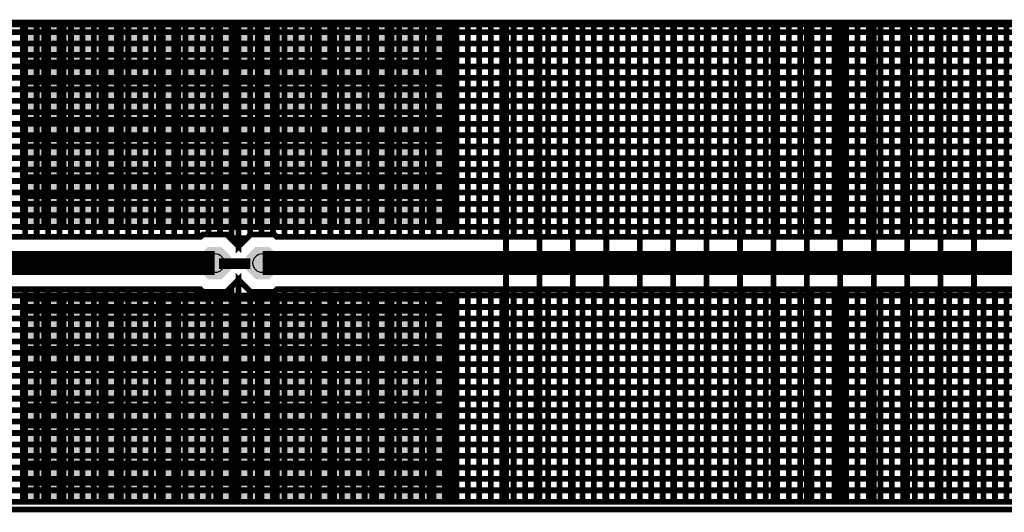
# Model space of a CAD drawing. Extents: x 0.4 to 16.2, y 0.4 to 3.5.
# Tile 24 of 29: x 11.8 to 13.8, y 2.5 to 3.5. Entities that reach past the tile are written whole.
import ezdxf

# ---------------------------------------------------------------- set-up
doc = ezdxf.new("R2010")
doc.units = 0
doc.layers.get('0').update_dxf_attribs({"linetype": 'CONTINUOUS'})
for name, color, linetype in [('2IN618_CMP', 7, 'CONTINUOUS'), ('2IN618_SOL', 4, 'CONTINUOUS'), ('2IN618_STC', 3, 'CONTINUOUS'), ('2IN618_STS', 10, 'CONTINUOUS'), ('3IN927_EXC', 13, 'CONTINUOUS'), ('LAYER_6', 5, 'CONTINUOUS')]:
    doc.layers.add(name, color=color, linetype=linetype)

# ---------------------------------------------------------------- blocks, each defined once
blk = doc.blocks.new('ROUND_23')
blk.add_circle((0, 0), 0.02)
blk = doc.blocks.new('CUSTOM_21')
for points in [[(-0.03, 0.0124), (-0.0124, 0.03), (0.03, 0.0124), (0.0124, 0.03)], [(-0.03, -0.0124), (-0.03, 0.0124), (0.03, -0.0124), (0.03, 0.0124)], [(-0.0124, -0.03), (-0.03, -0.0124), (0.0124, -0.03), (0.03, -0.0124)]]:
    blk.add_solid(points)
blk = doc.blocks.new('CUSTOM_22')
for points in [[(-0.034, 0.0141), (-0.0141, 0.034), (0.034, 0.0141), (0.0141, 0.034)], [(-0.034, -0.0141), (-0.034, 0.0141), (0.034, -0.0141), (0.034, 0.0141)], [(-0.0141, -0.034), (-0.034, -0.0141), (0.0141, -0.034), (0.034, -0.0141)]]:
    blk.add_solid(points)
blk = doc.blocks.new('CUSTOM_19')
for points in [[(-0.03, 0.0124), (-0.0124, 0.03), (0.03, 0.0124), (0.0124, 0.03)], [(-0.03, -0.0124), (-0.03, 0.0124), (0.03, -0.0124), (0.03, 0.0124)], [(-0.0124, -0.03), (-0.03, -0.0124), (0.0124, -0.03), (0.03, -0.0124)]]:
    blk.add_solid(points)
blk = doc.blocks.new('RECTANGLE_7')
blk.add_solid([(0.225, 0.21), (0.225, -0.21), (-0.225, 0.21), (-0.225, -0.21)])
blk = doc.blocks.new('CUSTOM_20')
for points in [[(-0.034, 0.0141), (-0.0141, 0.034), (0.034, 0.0141), (0.0141, 0.034)], [(-0.034, -0.0141), (-0.034, 0.0141), (0.034, -0.0141), (0.034, 0.0141)], [(-0.0141, -0.034), (-0.034, -0.0141), (0.0141, -0.034), (0.034, -0.0141)]]:
    blk.add_solid(points)

msp = doc.modelspace()

# ---------------------------------------------------------------- linework, layer by layer
at = {"layer": '2IN618_CMP'}
for points, const_width in [([(8.2883, 3.5161), (12.2153, 3.5161), (12.2153, 3.051), (12.1901, 3.0761), (12.1404, 3.0761), (12.1354, 3.0711), (10.461, 3.0711), (10.4349, 3.0973), (10.4194, 3.1127), (10.3992, 3.1211), (10.3622, 3.1211), (10.3562, 3.127), (10.3452, 3.1316), (10.2703, 3.1316), (10.2593, 3.127), (10.2518, 3.1196), (10.2443, 3.127), (10.2332, 3.1316), (10.1583, 3.1316), (10.1473, 3.127), (10.1389, 3.1186), (10.1343, 3.1076), (10.1343, 3.0247)], 0.012), ([(8.2883, 3.5001), (12.2153, 3.5001)], 0.012), ([(11.7683, 3.5161), (11.7683, 3.0711)], 0.012), ([(11.7923, 3.0711), (11.7923, 3.5161)], 0.012), ([(11.8163, 3.5161), (11.8163, 3.0711)], 0.012), ([(11.8403, 3.0711), (11.8403, 3.5161)], 0.012), ([(11.8643, 3.5161), (11.8643, 3.0711)], 0.012), ([(11.8883, 3.0711), (11.8883, 3.5161)], 0.012), ([(11.9123, 3.5161), (11.9123, 3.0711)], 0.012), ([(11.9363, 3.0711), (11.9363, 3.5161)], 0.012), ([(11.9603, 3.5161), (11.9603, 3.0711)], 0.012), ([(11.9843, 3.0711), (11.9843, 3.5161)], 0.012), ([(12.0083, 3.5161), (12.0083, 3.0711)], 0.012), ([(12.0323, 3.0711), (12.0323, 3.5161)], 0.012), ([(12.0563, 3.5161), (12.0563, 3.0711)], 0.012), ([(12.0803, 3.0711), (12.0803, 3.5161)], 0.012), ([(12.1043, 3.5161), (12.1043, 3.0711)], 0.012), ([(12.1283, 3.0711), (12.1283, 3.5161)], 0.012), ([(12.1523, 3.5161), (12.1523, 3.0761)], 0.012), ([(12.1763, 3.0761), (12.1763, 3.5161)], 0.012), ([(12.2003, 3.5161), (12.2003, 3.066)], 0.012), ([(13.9793, 3.0711), (12.2951, 3.0711), (12.2901, 3.0761), (12.2404, 3.0761), (12.2153, 3.051), (12.2153, 3.5161), (16.1423, 3.5161)], 0.012), ([(12.2153, 3.051), (12.2153, 3.5161)], 0.012), ([(12.2153, 3.5001), (16.1423, 3.5001)], 0.012), ([(12.2393, 3.5161), (12.2393, 3.075)], 0.012), ([(12.2633, 3.0761), (12.2633, 3.5161)], 0.012), ([(12.2873, 3.5161), (12.2873, 3.0761)], 0.012), ([(12.3113, 3.0711), (12.3113, 3.5161)], 0.012), ([(12.3353, 3.5161), (12.3353, 3.0711)], 0.012), ([(12.3593, 3.0711), (12.3593, 3.5161)], 0.012), ([(12.3833, 3.5161), (12.3833, 3.0711)], 0.012), ([(12.4073, 3.0711), (12.4073, 3.5161)], 0.012), ([(12.4313, 3.5161), (12.4313, 3.0711)], 0.012), ([(12.4553, 3.0711), (12.4553, 3.5161)], 0.012), ([(12.4793, 3.5161), (12.4793, 3.0711)], 0.012), ([(12.5033, 3.0711), (12.5033, 3.5161)], 0.012), ([(12.5273, 3.5161), (12.5273, 3.0711)], 0.012), ([(12.5513, 3.0711), (12.5513, 3.5161)], 0.012), ([(12.5753, 3.5161), (12.5753, 3.0711)], 0.012), ([(12.5993, 3.0711), (12.5993, 3.5161)], 0.012), ([(12.6233, 3.5161), (12.6233, 3.0711)], 0.012), ([(12.6473, 3.0711), (12.6473, 3.5161)], 0.012), ([(12.6713, 3.5161), (12.6713, 3.0711)], 0.012), ([(12.6953, 3.0711), (12.6953, 3.5161)], 0.012), ([(12.7193, 3.5161), (12.7193, 3.0711)], 0.012), ([(12.7433, 3.0711), (12.7433, 3.5161)], 0.012), ([(12.7673, 3.5161), (12.7673, 3.0711)], 0.012), ([(12.7913, 3.0711), (12.7913, 3.5161)], 0.012), ([(12.8153, 3.5161), (12.8153, 3.0711)], 0.012), ([(12.8393, 3.0711), (12.8393, 3.5161)], 0.012), ([(12.8633, 3.5161), (12.8633, 3.0711)], 0.012), ([(12.8873, 3.0711), (12.8873, 3.5161)], 0.012), ([(12.9113, 3.5161), (12.9113, 3.0711)], 0.012), ([(12.9353, 3.0711), (12.9353, 3.5161)], 0.012), ([(12.9593, 3.5161), (12.9593, 3.0711)], 0.012), ([(12.9833, 3.0711), (12.9833, 3.5161)], 0.012), ([(13.0073, 3.5161), (13.0073, 3.0711)], 0.012), ([(13.0313, 3.0711), (13.0313, 3.5161)], 0.012), ([(13.0553, 3.5161), (13.0553, 3.0711)], 0.012), ([(13.0793, 3.0711), (13.0793, 3.5161)], 0.012), ([(13.1033, 3.5161), (13.1033, 3.0711)], 0.012), ([(13.1273, 3.0711), (13.1273, 3.5161)], 0.012), ([(13.1513, 3.5161), (13.1513, 3.0711)], 0.012), ([(13.1753, 3.0711), (13.1753, 3.5161)], 0.012), ([(13.1993, 3.5161), (13.1993, 3.0711)], 0.012), ([(13.2233, 3.0711), (13.2233, 3.5161)], 0.012), ([(13.2473, 3.5161), (13.2473, 3.0711)], 0.012), ([(13.2713, 3.0711), (13.2713, 3.5161)], 0.012), ([(13.2953, 3.5161), (13.2953, 3.0711)], 0.012), ([(13.3193, 3.0711), (13.3193, 3.5161)], 0.012), ([(13.3433, 3.5161), (13.3433, 3.0711)], 0.012), ([(13.3673, 3.0711), (13.3673, 3.5161)], 0.012), ([(13.3913, 3.5161), (13.3913, 3.0711)], 0.012), ([(13.4153, 3.0711), (13.4153, 3.5161)], 0.012), ([(13.4393, 3.5161), (13.4393, 3.0711)], 0.012), ([(13.4633, 3.0711), (13.4633, 3.5161)], 0.012), ([(13.4873, 3.5161), (13.4873, 3.0711)], 0.012), ([(13.5113, 3.0711), (13.5113, 3.5161)], 0.012), ([(13.5353, 3.5161), (13.5353, 3.0711)], 0.012), ([(13.5593, 3.0711), (13.5593, 3.5161)], 0.012), ([(13.5833, 3.5161), (13.5833, 3.0711)], 0.012), ([(13.6073, 3.0711), (13.6073, 3.5161)], 0.012), ([(13.6313, 3.5161), (13.6313, 3.0711)], 0.012), ([(13.6553, 3.0711), (13.6553, 3.5161)], 0.012), ([(13.6793, 3.5161), (13.6793, 3.0711)], 0.012), ([(13.7033, 3.0711), (13.7033, 3.5161)], 0.012), ([(13.7273, 3.5161), (13.7273, 3.0711)], 0.012), ([(13.7513, 3.0711), (13.7513, 3.5161)], 0.012), ([(13.7753, 3.5161), (13.7753, 3.0711)], 0.012), ([(13.7993, 3.0711), (13.7993, 3.5161)], 0.012), ([(13.8233, 3.5161), (13.8233, 3.0711)], 0.012), ([(8.2883, 3.4761), (12.2153, 3.4761)], 0.012), ([(12.2153, 3.4761), (16.1423, 3.4761)], 0.012), ([(12.2153, 3.4521), (8.2883, 3.4521)], 0.012), ([(16.1423, 3.4521), (12.2153, 3.4521)], 0.012), ([(8.2883, 3.4281), (12.2153, 3.4281)], 0.012), ([(12.2153, 3.4281), (16.1423, 3.4281)], 0.012), ([(12.2153, 3.4041), (8.2883, 3.4041)], 0.012), ([(16.1423, 3.4041), (12.2153, 3.4041)], 0.012), ([(8.2883, 3.3801), (12.2153, 3.3801)], 0.012), ([(12.2153, 3.3801), (16.1423, 3.3801)], 0.012), ([(12.2153, 3.3561), (8.2883, 3.3561)], 0.012), ([(16.1423, 3.3561), (12.2153, 3.3561)], 0.012), ([(8.2883, 3.3321), (12.2153, 3.3321)], 0.012), ([(12.2153, 3.3321), (16.1423, 3.3321)], 0.012), ([(12.2153, 3.3081), (8.2883, 3.3081)], 0.012), ([(16.1423, 3.3081), (12.2153, 3.3081)], 0.012), ([(8.2883, 3.2841), (12.2153, 3.2841)], 0.012), ([(12.2153, 3.2841), (16.1423, 3.2841)], 0.012), ([(12.2153, 3.2601), (8.2883, 3.2601)], 0.012), ([(16.1423, 3.2601), (12.2153, 3.2601)], 0.012), ([(8.2883, 3.2361), (12.2153, 3.2361)], 0.012), ([(12.2153, 3.2361), (16.1423, 3.2361)], 0.012), ([(12.2153, 3.2121), (8.2883, 3.2121)], 0.012), ([(16.1423, 3.2121), (12.2153, 3.2121)], 0.012), ([(8.2883, 3.1881), (12.2153, 3.1881)], 0.012), ([(12.2153, 3.1881), (16.1423, 3.1881)], 0.012), ([(12.2153, 3.1641), (8.2883, 3.1641)], 0.012), ([(16.1423, 3.1641), (12.2153, 3.1641)], 0.012), ([(8.2883, 3.1401), (12.2153, 3.1401)], 0.012), ([(12.2153, 3.1401), (16.1423, 3.1401)], 0.012), ([(10.4113, 3.1161), (12.2153, 3.1161)], 0.012), ([(14.0648, 3.1161), (12.2153, 3.1161)], 0.012), ([(12.2153, 3.0921), (10.44, 3.0921)], 0.012), ([(12.2153, 3.0921), (14.0613, 3.0921)], 0.012), ([(12.1653, 3.0161), (10.4383, 3.0161), (10.3883, 3.0661), (10.3078, 3.0661)], 0.05), ([(12.1981, 3.0681), (12.2153, 3.0681)], 0.012), ([(12.2324, 3.0681), (12.2153, 3.0681)], 0.012), ([(14.0403, 2.9661), (13.9903, 3.0161), (12.2653, 3.0161)], 0.05), ([(12.24, 3.02), (12.18, 3.02), (12.18, 3.01), (12.24, 3.01)], 0.012), ([(10.4492, 2.9611), (12.1354, 2.9611), (12.1404, 2.9561), (12.1901, 2.9561), (12.2153, 2.9813), (12.2153, 2.5161)], 0.012), ([(12.2153, 2.9813), (12.2153, 2.5161), (16.1423, 2.5161), (12.2153, 2.5161), (12.2153, 2.9813), (12.2404, 2.9561), (12.2901, 2.9561), (12.2951, 2.9611), (13.9675, 2.9611)], 0.012), ([(12.2003, 2.5161), (12.2003, 2.9663)], 0.012), ([(12.2061, 2.9721), (12.2153, 2.9721)], 0.012), ([(12.2153, 2.9721), (12.2244, 2.9721)], 0.012), ([(12.2153, 2.9481), (10.3692, 2.9481)], 0.012), ([(11.7683, 2.5161), (11.7683, 2.9611)], 0.012), ([(11.7923, 2.9611), (11.7923, 2.5161)], 0.012), ([(11.8163, 2.5161), (11.8163, 2.9611)], 0.012), ([(11.8403, 2.9611), (11.8403, 2.5161)], 0.012), ([(11.8643, 2.5161), (11.8643, 2.9611)], 0.012), ([(11.8883, 2.9611), (11.8883, 2.5161)], 0.012), ([(11.9123, 2.5161), (11.9123, 2.9611)], 0.012), ([(11.9363, 2.9611), (11.9363, 2.5161)], 0.012), ([(11.9603, 2.5161), (11.9603, 2.9611)], 0.012), ([(11.9843, 2.9611), (11.9843, 2.5161)], 0.012), ([(12.0083, 2.5161), (12.0083, 2.9611)], 0.012), ([(12.0323, 2.9611), (12.0323, 2.5161)], 0.012), ([(12.0563, 2.5161), (12.0563, 2.9611)], 0.012), ([(12.0803, 2.9611), (12.0803, 2.5161)], 0.012), ([(12.1043, 2.5161), (12.1043, 2.9611)], 0.012), ([(12.1283, 2.9611), (12.1283, 2.5161)], 0.012), ([(12.1523, 2.5161), (12.1523, 2.9561)], 0.012), ([(12.1763, 2.9561), (12.1763, 2.5161)], 0.012), ([(13.9805, 2.9481), (12.2153, 2.9481)], 0.012), ([(12.2393, 2.9573), (12.2393, 2.5161)], 0.012), ([(12.2633, 2.5161), (12.2633, 2.9561)], 0.012), ([(12.2873, 2.9561), (12.2873, 2.5161)], 0.012), ([(12.3113, 2.5161), (12.3113, 2.9611)], 0.012), ([(12.3353, 2.9611), (12.3353, 2.5161)], 0.012), ([(12.3593, 2.5161), (12.3593, 2.9611)], 0.012), ([(12.3833, 2.9611), (12.3833, 2.5161)], 0.012), ([(12.4073, 2.5161), (12.4073, 2.9611)], 0.012), ([(12.4313, 2.9611), (12.4313, 2.5161)], 0.012), ([(12.4553, 2.5161), (12.4553, 2.9611)], 0.012), ([(12.4793, 2.9611), (12.4793, 2.5161)], 0.012), ([(12.5033, 2.5161), (12.5033, 2.9611)], 0.012), ([(12.5273, 2.9611), (12.5273, 2.5161)], 0.012), ([(12.5513, 2.5161), (12.5513, 2.9611)], 0.012), ([(12.5753, 2.9611), (12.5753, 2.5161)], 0.012), ([(12.5993, 2.5161), (12.5993, 2.9611)], 0.012), ([(12.6233, 2.9611), (12.6233, 2.5161)], 0.012), ([(12.6473, 2.5161), (12.6473, 2.9611)], 0.012), ([(12.6713, 2.9611), (12.6713, 2.5161)], 0.012), ([(12.6953, 2.5161), (12.6953, 2.9611)], 0.012), ([(12.7193, 2.9611), (12.7193, 2.5161)], 0.012), ([(12.7433, 2.5161), (12.7433, 2.9611)], 0.012), ([(12.7673, 2.9611), (12.7673, 2.5161)], 0.012), ([(12.7913, 2.5161), (12.7913, 2.9611)], 0.012), ([(12.8153, 2.9611), (12.8153, 2.5161)], 0.012), ([(12.8393, 2.5161), (12.8393, 2.9611)], 0.012), ([(12.8633, 2.9611), (12.8633, 2.5161)], 0.012), ([(12.8873, 2.5161), (12.8873, 2.9611)], 0.012), ([(12.9113, 2.9611), (12.9113, 2.5161)], 0.012), ([(12.9353, 2.5161), (12.9353, 2.9611)], 0.012), ([(12.9593, 2.9611), (12.9593, 2.5161)], 0.012), ([(12.9833, 2.5161), (12.9833, 2.9611)], 0.012), ([(13.0073, 2.9611), (13.0073, 2.5161)], 0.012), ([(13.0313, 2.5161), (13.0313, 2.9611)], 0.012), ([(13.0553, 2.9611), (13.0553, 2.5161)], 0.012), ([(13.0793, 2.5161), (13.0793, 2.9611)], 0.012), ([(13.1033, 2.9611), (13.1033, 2.5161)], 0.012), ([(13.1273, 2.5161), (13.1273, 2.9611)], 0.012), ([(13.1513, 2.9611), (13.1513, 2.5161)], 0.012), ([(13.1753, 2.5161), (13.1753, 2.9611)], 0.012), ([(13.1993, 2.9611), (13.1993, 2.5161)], 0.012), ([(13.2233, 2.5161), (13.2233, 2.9611)], 0.012), ([(13.2473, 2.9611), (13.2473, 2.5161)], 0.012), ([(13.2713, 2.5161), (13.2713, 2.9611)], 0.012), ([(13.2953, 2.9611), (13.2953, 2.5161)], 0.012), ([(13.3193, 2.5161), (13.3193, 2.9611)], 0.012), ([(13.3433, 2.9611), (13.3433, 2.5161)], 0.012), ([(13.3673, 2.5161), (13.3673, 2.9611)], 0.012), ([(13.3913, 2.9611), (13.3913, 2.5161)], 0.012), ([(13.4153, 2.5161), (13.4153, 2.9611)], 0.012), ([(13.4393, 2.9611), (13.4393, 2.5161)], 0.012), ([(13.4633, 2.5161), (13.4633, 2.9611)], 0.012), ([(13.4873, 2.9611), (13.4873, 2.5161)], 0.012), ([(13.5113, 2.5161), (13.5113, 2.9611)], 0.012), ([(13.5353, 2.9611), (13.5353, 2.5161)], 0.012), ([(13.5593, 2.5161), (13.5593, 2.9611)], 0.012), ([(13.5833, 2.9611), (13.5833, 2.5161)], 0.012), ([(13.6073, 2.5161), (13.6073, 2.9611)], 0.012), ([(13.6313, 2.9611), (13.6313, 2.5161)], 0.012), ([(13.6553, 2.5161), (13.6553, 2.9611)], 0.012), ([(13.6793, 2.9611), (13.6793, 2.5161)], 0.012), ([(13.7033, 2.5161), (13.7033, 2.9611)], 0.012), ([(13.7273, 2.9611), (13.7273, 2.5161)], 0.012), ([(13.7513, 2.5161), (13.7513, 2.9611)], 0.012), ([(13.7753, 2.9611), (13.7753, 2.5161)], 0.012), ([(13.7993, 2.5161), (13.7993, 2.9611)], 0.012), ([(13.8233, 2.9611), (13.8233, 2.5161)], 0.012), ([(10.369, 2.9241), (12.2153, 2.9241)], 0.012), ([(14.0045, 2.9241), (12.2153, 2.9241)], 0.012), ([(8.2883, 2.9001), (12.2153, 2.9001)], 0.012), ([(12.2153, 2.9001), (16.1423, 2.9001)], 0.012), ([(12.2153, 2.8761), (8.2883, 2.8761)], 0.012), ([(16.1423, 2.8761), (12.2153, 2.8761)], 0.012), ([(8.2883, 2.8521), (12.2153, 2.8521)], 0.012), ([(12.2153, 2.8521), (16.1423, 2.8521)], 0.012), ([(12.2153, 2.8281), (8.2883, 2.8281)], 0.012), ([(16.1423, 2.8281), (12.2153, 2.8281)], 0.012), ([(8.2883, 2.8041), (12.2153, 2.8041)], 0.012), ([(12.2153, 2.8041), (16.1423, 2.8041)], 0.012), ([(12.2153, 2.7801), (8.2883, 2.7801)], 0.012), ([(16.1423, 2.7801), (12.2153, 2.7801)], 0.012), ([(8.2883, 2.7561), (12.2153, 2.7561)], 0.012), ([(12.2153, 2.7561), (16.1423, 2.7561)], 0.012), ([(12.2153, 2.7321), (8.2883, 2.7321)], 0.012), ([(16.1423, 2.7321), (12.2153, 2.7321)], 0.012), ([(8.2883, 2.7081), (12.2153, 2.7081)], 0.012), ([(12.2153, 2.7081), (16.1423, 2.7081)], 0.012), ([(12.2153, 2.6841), (8.2883, 2.6841)], 0.012), ([(16.1423, 2.6841), (12.2153, 2.6841)], 0.012), ([(8.2883, 2.6601), (12.2153, 2.6601)], 0.012), ([(12.2153, 2.6601), (16.1423, 2.6601)], 0.012), ([(12.2153, 2.6361), (8.2883, 2.6361)], 0.012), ([(16.1423, 2.6361), (12.2153, 2.6361)], 0.012), ([(8.2883, 2.6121), (12.2153, 2.6121)], 0.012), ([(12.2153, 2.6121), (16.1423, 2.6121)], 0.012), ([(12.2153, 2.5881), (8.2883, 2.5881)], 0.012), ([(16.1423, 2.5881), (12.2153, 2.5881)], 0.012), ([(8.2883, 2.5641), (12.2153, 2.5641)], 0.012), ([(12.2153, 2.5641), (16.1423, 2.5641)], 0.012), ([(12.2153, 2.5401), (8.2883, 2.5401)], 0.012), ([(16.1423, 2.5401), (12.2153, 2.5401)], 0.012), ([(8.2883, 2.5161), (12.2153, 2.5161), (8.2883, 2.5161)], 0.012)]:
    msp.add_lwpolyline(points, dxfattribs=dict(at, const_width=const_width))
at = {"layer": '2IN618_SOL', "const_width": 0.012}
for points in [[(11.7633, 3.0911), (11.7633, 3.5161), (12.2153, 3.5161), (12.2153, 3.0911), (11.7633, 3.0911)], [(11.7683, 3.0911), (11.7683, 3.5161)], [(11.8083, 3.5161), (11.8083, 3.0911)], [(11.8483, 3.0911), (11.8483, 3.5161)], [(11.8883, 3.5161), (11.8883, 3.0911)], [(11.9283, 3.0911), (11.9283, 3.5161)], [(11.9683, 3.5161), (11.9683, 3.0911)], [(12.0083, 3.0911), (12.0083, 3.5161)], [(12.0483, 3.5161), (12.0483, 3.0911)], [(12.0883, 3.0911), (12.0883, 3.5161)], [(12.1283, 3.5161), (12.1283, 3.0911)], [(12.1683, 3.0911), (12.1683, 3.5161)], [(12.2083, 3.5161), (12.2083, 3.0911)], [(12.6653, 3.0911), (12.2153, 3.0911), (12.2153, 3.5161), (12.6653, 3.5161), (12.6653, 3.0911)], [(12.2153, 3.5161), (12.2153, 3.0911)], [(12.2553, 3.0911), (12.2553, 3.5161)], [(12.2953, 3.5161), (12.2953, 3.0911)], [(12.3353, 3.0911), (12.3353, 3.5161)], [(12.3753, 3.5161), (12.3753, 3.0911)], [(12.4153, 3.0911), (12.4153, 3.5161)], [(12.4553, 3.5161), (12.4553, 3.0911)], [(12.4953, 3.0911), (12.4953, 3.5161)], [(12.5353, 3.5161), (12.5353, 3.0911)], [(12.5753, 3.0911), (12.5753, 3.5161)], [(12.6153, 3.5161), (12.6153, 3.0911)], [(12.6553, 3.0911), (12.6553, 3.5161)], [(12.7753, 2.5161), (12.7753, 3.5161)], [(12.8453, 3.5161), (12.8453, 2.5161)], [(12.9153, 2.5161), (12.9153, 3.5161)], [(12.9853, 3.5161), (12.9853, 2.5161)], [(13.0553, 2.5161), (13.0553, 3.5161)], [(13.1253, 3.5161), (13.1253, 2.5161)], [(13.1953, 2.5161), (13.1953, 3.5161)], [(13.2653, 3.5161), (13.2653, 2.5161)], [(13.3353, 2.5161), (13.3353, 3.5161)], [(13.4053, 3.5161), (13.4053, 2.5161)], [(13.4753, 2.5161), (13.4753, 3.5161)], [(13.5453, 3.5161), (13.5453, 2.5161)], [(13.6153, 2.5161), (13.6153, 3.5161)], [(13.6853, 3.5161), (13.6853, 2.5161)], [(13.7553, 2.5161), (13.7553, 3.5161)], [(11.7633, 3.4761), (12.2153, 3.4761)], [(12.6653, 3.4761), (12.2153, 3.4761)], [(12.2153, 3.4361), (11.7633, 3.4361)], [(12.6653, 3.4361), (12.2153, 3.4361)], [(11.7633, 3.3961), (12.2153, 3.3961)], [(12.2153, 3.3961), (12.6653, 3.3961)], [(11.7633, 3.3561), (12.2153, 3.3561)], [(12.2153, 3.3561), (12.6653, 3.3561)], [(12.2153, 3.3161), (11.7633, 3.3161)], [(12.6653, 3.3161), (12.2153, 3.3161)], [(12.2153, 3.2761), (11.7633, 3.2761)], [(12.6653, 3.2761), (12.2153, 3.2761)], [(11.7633, 3.2361), (12.2153, 3.2361)], [(12.2153, 3.2361), (12.6653, 3.2361)], [(11.7633, 3.1961), (12.2153, 3.1961)], [(12.2153, 3.1961), (12.6653, 3.1961)], [(12.2153, 3.1561), (11.7633, 3.1561)], [(12.6653, 3.1561), (12.2153, 3.1561)], [(12.2153, 3.1161), (11.7633, 3.1161)], [(12.2153, 3.1161), (12.6653, 3.1161)], [(11.7633, 2.9411), (12.2133, 2.9411), (12.2133, 2.5161), (11.7633, 2.5161), (11.7633, 2.9411)], [(11.7683, 2.9411), (11.7683, 2.5161)], [(11.8083, 2.5161), (11.8083, 2.9411)], [(11.8483, 2.9411), (11.8483, 2.5161)], [(11.8883, 2.5161), (11.8883, 2.9411)], [(11.9283, 2.9411), (11.9283, 2.5161)], [(11.9683, 2.5161), (11.9683, 2.9411)], [(12.0083, 2.9411), (12.0083, 2.5161)], [(12.0483, 2.5161), (12.0483, 2.9411)], [(12.0883, 2.9411), (12.0883, 2.5161)], [(12.1283, 2.5161), (12.1283, 2.9411)], [(12.1683, 2.9411), (12.1683, 2.5161)], [(12.2083, 2.5161), (12.2083, 2.9411)], [(12.2153, 2.9411), (12.2153, 2.5161), (12.6653, 2.5161), (12.2153, 2.5161), (12.2153, 2.9411), (12.6653, 2.9411), (12.6653, 2.5161)], [(12.2553, 2.5161), (12.2553, 2.9411)], [(12.2953, 2.9411), (12.2953, 2.5161)], [(12.3353, 2.5161), (12.3353, 2.9411)], [(12.3753, 2.9411), (12.3753, 2.5161)], [(12.4153, 2.5161), (12.4153, 2.9411)], [(12.4553, 2.9411), (12.4553, 2.5161)], [(12.4953, 2.5161), (12.4953, 2.9411)], [(12.5353, 2.9411), (12.5353, 2.5161)], [(12.5753, 2.5161), (12.5753, 2.9411)], [(12.6153, 2.9411), (12.6153, 2.5161)], [(12.6553, 2.5161), (12.6553, 2.9411)], [(11.7633, 2.9161), (12.2133, 2.9161)], [(12.2153, 2.9161), (12.6653, 2.9161)], [(12.2133, 2.8761), (11.7633, 2.8761)], [(12.6653, 2.8761), (12.2153, 2.8761)], [(11.7633, 2.8361), (12.2133, 2.8361)], [(12.2153, 2.8361), (12.6653, 2.8361)], [(11.7633, 2.7961), (12.2133, 2.7961)], [(12.6653, 2.7961), (12.2153, 2.7961)], [(12.2133, 2.7561), (11.7633, 2.7561)], [(12.2153, 2.7561), (12.6653, 2.7561)], [(11.7633, 2.7161), (12.2133, 2.7161)], [(12.6653, 2.7161), (12.2153, 2.7161)], [(12.2133, 2.6761), (11.7633, 2.6761)], [(12.2153, 2.6761), (12.6653, 2.6761)], [(12.2133, 2.6361), (11.7633, 2.6361)], [(12.6653, 2.6361), (12.2153, 2.6361)], [(11.7633, 2.5961), (12.2133, 2.5961)], [(12.2153, 2.5961), (12.6653, 2.5961)], [(12.2133, 2.5561), (11.7633, 2.5561)], [(12.6653, 2.5561), (12.2153, 2.5561)], [(11.7633, 2.5161), (12.2133, 2.5161)]]:
    msp.add_lwpolyline(points, dxfattribs=at)
at = {"layer": 'LAYER_6', "const_width": 0.012}
msp.add_lwpolyline([(0.42, 2.5), (16.15, 2.5), (16.15, 3.52), (0.42, 3.52), (0.42, 2.5)], dxfattribs=at)

# ---------------------------------------------------------------- block references
at = {"layer": '2IN618_CMP'}
for p in [(12.1653, 3.0161), (12.2653, 3.0161)]:
    msp.add_blockref('CUSTOM_21', p, dxfattribs=at)
at = {"layer": '2IN618_SOL'}
for p in [(12.1653, 3.0161), (12.2653, 3.0161)]:
    msp.add_blockref('CUSTOM_19', p, dxfattribs=at)
at = {"layer": '2IN618_STC'}
for p in [(12.1653, 3.0161), (12.2653, 3.0161)]:
    msp.add_blockref('CUSTOM_22', p, dxfattribs=at)
at = {"layer": '2IN618_STS'}
for name, p in [('RECTANGLE_7', (11.9883, 3.3011)), ('RECTANGLE_7', (12.4403, 3.3061)), ('CUSTOM_20', (12.1653, 3.0161)), ('CUSTOM_20', (12.2653, 3.0161)), ('RECTANGLE_7', (11.9883, 2.7261)), ('RECTANGLE_7', (12.4403, 2.7261))]:
    msp.add_blockref(name, p, dxfattribs=at)
at = {"layer": '3IN927_EXC'}
for p in [(12.1653, 3.0161), (12.2653, 3.0161)]:
    msp.add_blockref('ROUND_23', p, dxfattribs=at)

doc.saveas('drawing.dxf')
